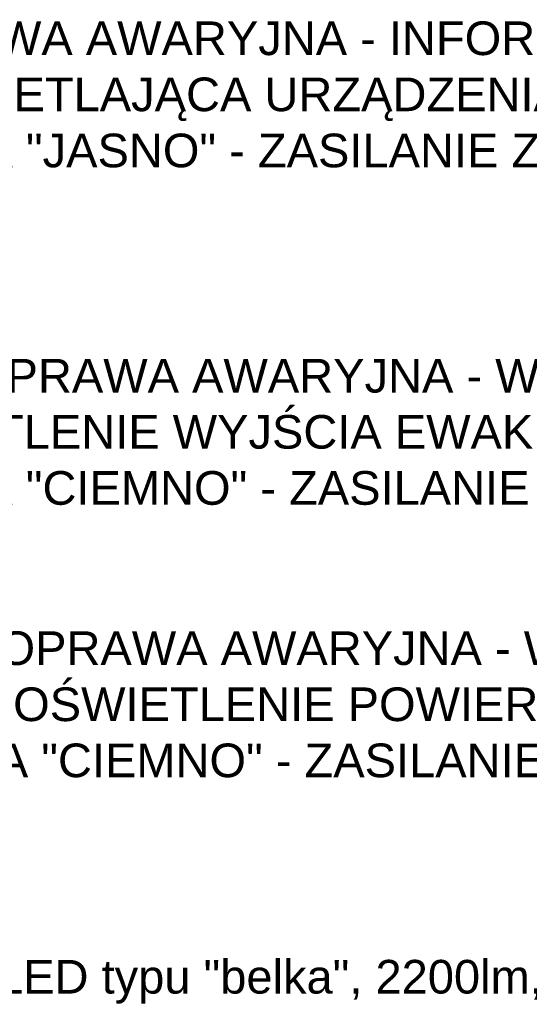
# Model space of a CAD drawing. Header units: centimetres. Extents: x -16053 to 7031, y -7778 to 254.
# Tile 68 of 256: x -13314 to -13052, y -2864 to -2359. Entities that reach past the tile are written whole.
import ezdxf

# ---------------------------------------------------------------- set-up
doc = ezdxf.new("R2010")
doc.units = ezdxf.units.CM
doc.header["$MEASUREMENT"] = 0
doc.layers.add('EL_TABELKI', color=4, linetype='CONTINUOUS')
doc.styles.add('ARIAL', font='txt')

msp = doc.modelspace()

# ---------------------------------------------------------------- texts
at = {"layer": 'EL_TABELKI', "ltscale": 0.35, "style": 'ARIAL'}
msp.add_text('Oprawa LED typu "belka", 2200lm, IP66, barwa 4000K, L-600 (12.0 W)', height=17.25082, dxfattribs=at).set_placement((-13416.204, -2858.576))
at = {"layer": 'EL_TABELKI', "ltscale": 0.35, "char_height": 17.25082, "attachment_point": 1, "style": 'ARIAL'}
for s, insert, width in [('\\pxqc;OPRAWA AWARYJNA - INFORMACYJNA Z PIKTOGRAMEM "HYDRANT" \\PDOŚWIETLAJĄCA URZĄDZENIA POŻAROWE - 1H AT min.300lm 3W IP42\\PPRACA NA "JASNO" - ZASILANIE Z PUSZKI OŚWIETLENIOWEJ Z FAZĄ "STAŁĄ"', (-13496.097, -2360.264), 1013.60684), ('\\pxqc;OPRAWA AWARYJNA - WERSJA ZEWNĘTRZNA ( -25°C ÷ 40°C)\\PDOŚWIETLENIE WYJŚCIA EWAKUACYJNEGO, 1H AT min.450lm 3W IP66, IK10\\PPRACA NA "CIEMNO" - ZASILANIE Z PUSZKI OŚWIETLENIOWEJ Z FAZĄ "STAŁĄ"', (-13496.097, -2533.254), 1029.48001), ('\\pxqc;OPRAWA AWARYJNA - WERSJA WEWNĘTRZNA ( 0°C ÷ 25°C)\\PDOŚWIETLENIE POWIERZCHNI, 1H AT min.350lm 3W IP55, IK08\\PPRACA NA "CIEMNO" - ZASILANIE Z PUSZKI OŚWIETLENIOWEJ Z FAZĄ "STAŁĄ"', (-13496.097, -2672.902), 1045.35318)]:
    msp.add_mtext(s, dxfattribs=dict(at, insert=insert, width=width))

doc.saveas('drawing.dxf')
